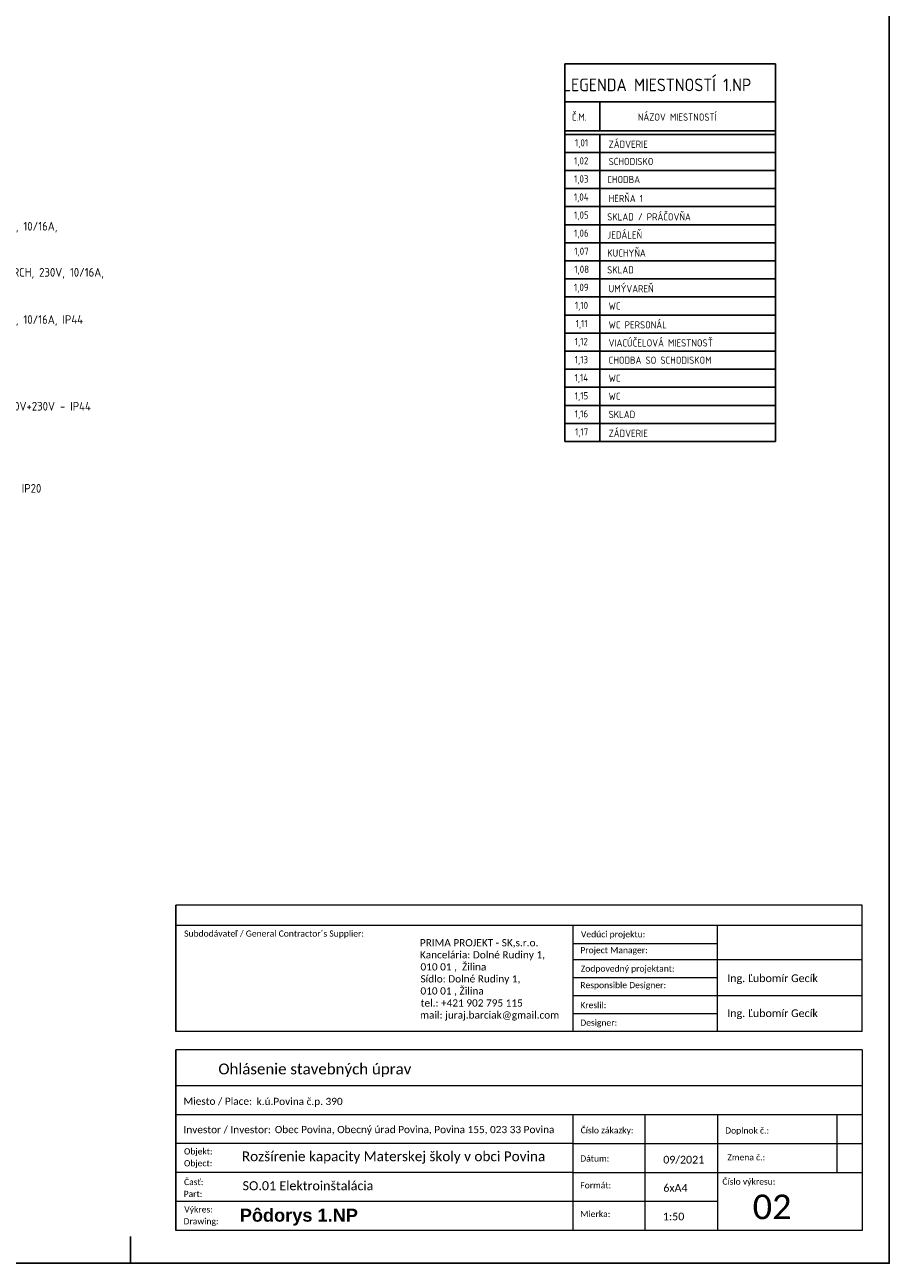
# Model space of a CAD drawing. Header units: millimetres. Extents: x 15895 to 58613, y -11754 to 79916.
# Tile 14 of 21: x 35461 to 47426, y 18351 to 35487. Entities that reach past the tile are written whole.
import ezdxf
from ezdxf.enums import TextEntityAlignment as Align

# ---------------------------------------------------------------- set-up
doc = ezdxf.new("R2010")
doc.units = ezdxf.units.MM
doc.layers.get('0').update_dxf_attribs({"linetype": 'CONTINUOUS'})
doc.layers.add('EL_POPIS', color=7, linetype='CONTINUOUS', lineweight=25)
doc.layers.add('popis 025', color=41, linetype='CONTINUOUS', lineweight=20)
doc.layers.add('Rozpiska', color=7, linetype='CONTINUOUS')
doc.styles.add('Arial_B', font='arialbd.ttf', dxfattribs={"height": 2.536891})
doc.styles.add('Calibri', font='calibri.ttf', dxfattribs={"height": 1.701113})
doc.styles.add('Calibri_1', font='calibri.ttf', dxfattribs={"height": 2.126391})
doc.styles.add('Calibri_2', font='calibri.ttf', dxfattribs={"height": 6.804452})
doc.styles.add('Calibri_3', font='calibri.ttf', dxfattribs={"height": 1.871224})
doc.styles.add('Calibri_4', font='calibri.ttf', dxfattribs={"height": 2.721781})
doc.styles.add('Calibri_7', font='calibri.ttf', dxfattribs={"height": 3.5})
doc.styles.add('ISOCP', font='isocp.shx')
doc.styles.get("Standard").update_dxf_attribs({"font": 'isocp.shx'})

msp = doc.modelspace()

# ---------------------------------------------------------------- linework, layer by layer
for p, q in [((37550, 21556), (37550, 23306)), ((37550, 18806), (37550, 21306)), ((36926, 18722), (36926, 18351))]:
    msp.add_line(p, q)
msp.add_lwpolyline([(47426, 48051), (15926, 48051), (15926, 18351), (47426, 18351)], close=True)
at = {"layer": 'popis 025', "color": 7}
for p, q in [((47050, 23306), (37550, 23306)), ((47050, 21556), (47050, 23306)), ((47050, 23024), (37550, 23024)), ((43050, 21556), (43050, 23024)), ((45050, 21556), (45050, 23024)), ((43050, 22774), (45050, 22774)), ((43050, 22556), (47050, 22556)), ((43050, 22306), (45050, 22306)), ((43050, 22056), (47050, 22056)), ((43050, 21806), (45050, 21806)), ((47050, 21556), (37550, 21556)), ((47050, 21306), (37550, 21306)), ((47050, 21306), (47050, 18806)), ((47050, 20806), (37550, 20806)), ((47050, 20406), (37550, 20406)), ((43050, 18806), (43050, 20406)), ((44050, 18806), (44050, 20406)), ((45050, 20406), (45050, 18806)), ((46700, 20406), (46700, 19606)), ((43050, 20006), (37550, 20006)), ((43050, 20006), (47050, 20006)), ((43050, 19606), (37550, 19606)), ((43050, 19606), (47050, 19606)), ((45050, 19206), (37550, 19206)), ((47050, 18806), (37550, 18806))]:
    msp.add_line(p, q, dxfattribs=at)
at = {"layer": 'Rozpiska', "linetype": 'Continuous'}
for p, q in [((42935, 34949), (45850, 34949)), ((42935, 34949), (42935, 34421)), ((45850, 34949), (45850, 34421)), ((42935, 34421), (43421, 34421)), ((42935, 34421), (42935, 34021)), ((43421, 34421), (45850, 34421)), ((43421, 34421), (43421, 34021)), ((45850, 34421), (45850, 34021)), ((42935, 34021), (45850, 34021)), ((42935, 34021), (42935, 33971)), ((42935, 33971), (43421, 33971)), ((42935, 33971), (42935, 29721)), ((43421, 33971), (45850, 33971)), ((43421, 33971), (43421, 29721)), ((45850, 34021), (45850, 33971)), ((45850, 33971), (45850, 29721)), ((42935, 33721), (45850, 33721)), ((42935, 33471), (45850, 33471)), ((42935, 33221), (45850, 33221)), ((42935, 32971), (45850, 32971)), ((42935, 32721), (45850, 32721)), ((42935, 32471), (45850, 32471)), ((42935, 32221), (45850, 32221)), ((42935, 31971), (45850, 31971)), ((42935, 31721), (45850, 31721)), ((42935, 31471), (45850, 31471)), ((42935, 31221), (45850, 31221)), ((42935, 30971), (45850, 30971)), ((42935, 30721), (45850, 30721)), ((42935, 30471), (45850, 30471)), ((42935, 30221), (45850, 30221)), ((42935, 29971), (45850, 29971)), ((42935, 29721), (45850, 29721))]:
    msp.add_line(p, q, dxfattribs=at)

# ---------------------------------------------------------------- texts
at = {"layer": 'EL_POPIS', "linetype": 'Continuous', "style": 'ISOCP'}
for s, p in [('ZÁSUVKA 2P+PE, ZAPUSTENÁ JEDNODUCHÁ , 230V, 10/16A,', (31879, 32640)), ('ZÁSUVKA 2P+PE, S VYŠŠÍM KRYTÍM IP44, NA POVRCH, 230V, 10/16A,', (31852, 32002)), ('ZÁSUVKA 2P+PE, ZAPUSTENÁ JEDNODUCHÁ , 230V, 10/16A, IP44', (31879, 31349)), ('Nástenná zásuvka - IZVZ 1653 - 16A - 5-pól - 400V+230V - IP44', (31875, 30149)), ('- VEDENIE ULOŽENÉ V ELEKTROINŠTALAČNEJ RÚRKE', (31396, 26561)), ('- VEDENIE ULOŽENÉ V ELEKTROINŠTALAČNOM KANÁLI', (31396, 26200)), ('ROZVOD DOPLNKOVÉHO POSPOVANIA VODIČOM CYA 6 ', (31474, 24116)), ('tlačidlo signálne so zapínacím kontaktom - resetovacie tlačidlo, napr. ABB FAP 2001', (29075, 20084)), ('trafo do inštalačnej krabice 230V/15V pre siganlizačné moduly, napr. ABB FLM 1000', (29075, 19734))]:
    msp.add_text(s, height=120, dxfattribs=at).set_placement(p)
msp.add_text('   SPÍNAČ 10A, 250V, RADENIE 1, 5, 6, 6+6, 7, IP20', height=120, dxfattribs=at).set_placement((32238, 29133), align=Align.TOP_LEFT)
at = {"layer": 'popis 025', "color": 7, "linetype": 'Continuous'}
for s, height, style, p in [('Subdodávateľ / General Contractor´s Supplier:', 85.06, 'Calibri', (37667, 22870)), ('PRIMA PROJEKT - SK,s.r.o.', 100, 'Calibri_7', (40930, 22736)), ('Vedúci projektu:', 85.06, 'Calibri', (43159, 22860)), ('Kancelária: Dolné Rudiny 1,', 100, 'Calibri_7', (40930, 22569)), ('Project Manager:', 85.06, 'Calibri', (43150, 22641)), ('010 01 ,  Žilina', 100, 'Calibri_7', (40938, 22402)), ('Zodpovedný projektant:', 85.06, 'Calibri', (43157, 22385)), ('Sídlo: Dolné Rudiny 1,', 100, 'Calibri_7', (40938, 22236)), ('Ing. Ľubomír Gecík', 106.32, 'Calibri_1', (45184, 22241)), ('010 01 , Žilina', 100, 'Calibri_7', (40938, 22069)), ('Responsible Designer:', 85.06, 'Calibri', (43150, 22157)), ('tel.: +421 902 795 115', 100, 'Calibri_7', (40941, 21902)), ('Kreslil:', 85.1, 'Calibri', (43150, 21880)), ('mail: juraj.barciak@gmail.com', 100, 'Calibri_7', (40932, 21736)), ('Ing. Ľubomír Gecík', 106.32, 'Calibri_1', (45184, 21757)), ('Designer:', 85.1, 'Calibri', (43150, 21637)), ('Ohlásenie stavebných úprav', 150, 'Calibri_4', (38140, 20964)), ('Miesto / Place:', 100, 'Calibri', (37658, 20543)), ('k.ú.Povina č.p. 390', 100, 'Calibri_3', (38670, 20540)), ('Investor / Investor:', 100, 'Calibri_3', (37658, 20150)), ('Číslo zákazky:', 85.06, 'Calibri', (43155, 20148)), ('Doplnok č.:', 85.06, 'Calibri', (45156, 20145)), ('Objekt:', 85.1, 'Calibri', (37665, 19856)), ('Object:', 85.1, 'Calibri', (37665, 19692)), ('Dátum:', 85.1, 'Calibri', (43150, 19758)), ('09/2021', 106.3, 'Calibri_1', (44298, 19731)), ('Zmena č.:', 85.1, 'Calibri', (45186, 19774)), ('Číslo výkresu:', 85.06, 'Calibri', (45117, 19438)), ('Časť:', 85.1, 'Calibri', (37665, 19432)), ('Formát:', 85.1, 'Calibri', (43150, 19387)), ('6xA4', 106.3, 'Calibri_1', (44299, 19340)), ('Part:', 85.1, 'Calibri', (37660, 19268)), ('02', 340.2, 'Calibri_2', (45536, 18961)), ('Výkres:', 85.1, 'Calibri', (37668, 19053)), ('Pôdorys 1.NP', 180, 'Arial_B', (38437, 18926)), ('Mierka:', 85.1, 'Calibri', (43150, 18990)), ('1:50', 106.3, 'Calibri_1', (44293, 18945)), ('Drawing:', 85.1, 'Calibri', (37659, 18889))]:
    msp.add_text(s, height=height, dxfattribs=dict(at, style=style)).set_placement(p)
at = {"layer": 'popis 025', "color": 0, "linetype": 'Continuous'}
for s, height, style, p in [('Obec Povina, Obecný úrad Povina, Povina 155, 023 33 Povina', 100, 'Calibri_3', (38922, 20151)), ('Rozšírenie kapacity Materskej školy v\xa0obci Povina\xa0', 135, 'Calibri_4', (38466, 19763)), ('SO.01 Elektroinštalácia', 125, 'Calibri_4', (38475, 19361))]:
    msp.add_text(s, height=height, dxfattribs=dict(at, style=style)).set_placement(p)
at = {"layer": 'Rozpiska', "linetype": 'Continuous'}
for s, height, p in [('LEGENDA MIESTNOSTÍ 1.NP', 175, (42909, 34568)), ('Č.M.', 100, (43033, 34160)), ('NÁZOV MIESTNOSTÍ', 100, (43946, 34160)), ('1,01', 100, (43076, 33804)), (' ZÁDVERIE', 100, (43485, 33784)), ('1,02', 100, (43063, 33554)), (' SCHODISKO', 100, (43485, 33546)), ('1,03', 100, (43063, 33304)), ('CHODBA', 100, (43523, 33296)), ('1,04', 100, (43061, 33054)), (' HERŇA 1', 100, (43485, 33034)), ('1,05', 100, (43063, 32804)), ('SKLAD / PRÁČOVŇA', 100, (43523, 32779)), ('1,06', 100, (43063, 32554)), ('JEDÁLEŇ', 100, (43523, 32529)), ('1,07', 100, (43066, 32304)), ('KUCHYŇA', 100, (43523, 32279)), ('1,08', 100, (43066, 32054)), ('SKLAD', 100, (43523, 32046)), ('1,09', 100, (43062, 31804)), (' UMÝVAREŇ', 100, (43485, 31785)), ('1,10', 100, (43075, 31554)), (' WC', 100, (43485, 31546)), ('1,11', 100, (43086, 31304)), (' WC PERSONÁL', 100, (43485, 31285)), ('1,12', 100, (43073, 31054)), (' VIACÚČELOVÁ MIESTNOSŤ', 100, (43485, 31035)), ('1,13', 100, (43073, 30804)), (' CHODBA SO SCHODISKOM', 100, (43485, 30796)), ('1,14', 100, (43071, 30554)), (' WC', 100, (43485, 30546)), ('1,15', 100, (43073, 30304)), (' WC', 100, (43485, 30296)), ('1,16', 100, (43073, 30054)), (' SKLAD', 100, (43485, 30046)), ('1,17', 100, (43076, 29804)), (' ZÁDVERIE', 100, (43485, 29784))]:
    msp.add_text(s, height=height, dxfattribs=at).set_placement(p)

doc.saveas('drawing.dxf')
